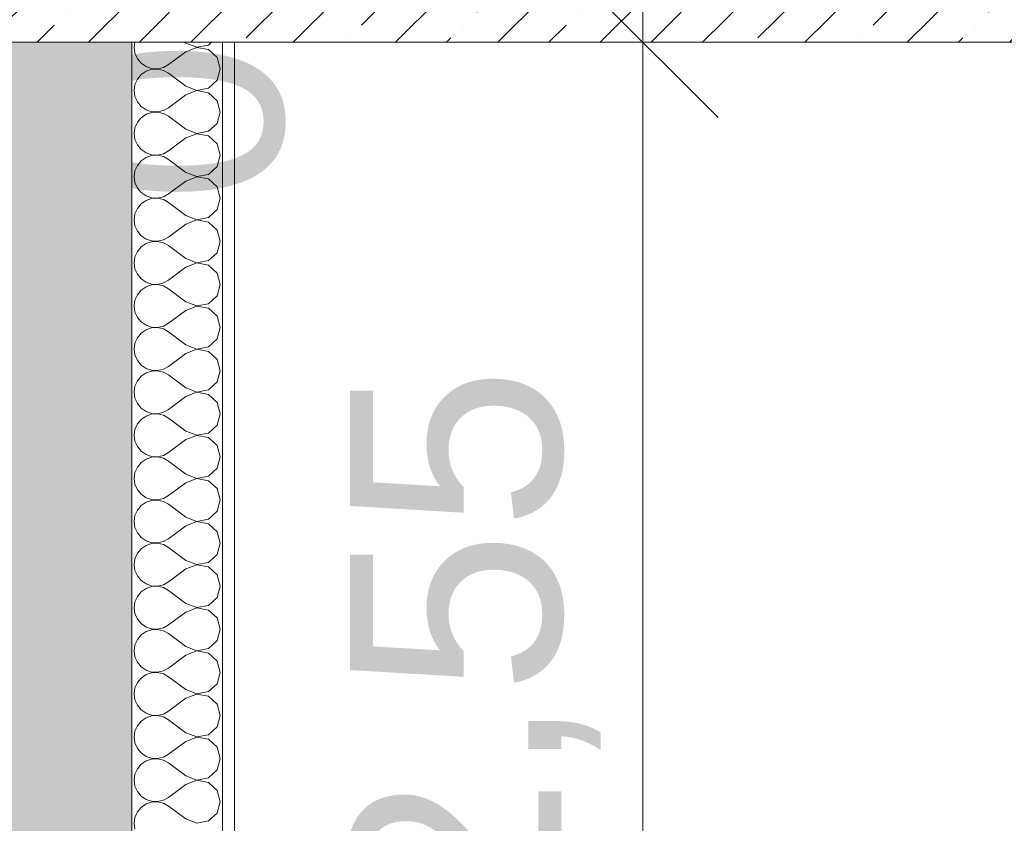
# Model space of a CAD drawing. Header units: millimetres. Extents: x -467606 to 1964440, y -17510 to 201584.
# Tile 41 of 43: x -443201 to -441569, y 6866 to 8197. Entities that reach past the tile are written whole.
import ezdxf

# ---------------------------------------------------------------- set-up
doc = ezdxf.new("R2010")
doc.units = ezdxf.units.MM
doc.header["$MEASUREMENT"] = 0
doc.layers.add('АР-Стены_внутренние_пилоны.АР_Ном._пера__1', color=7, linetype='Continuous', lineweight=0)
doc.layers.add('АР-Чертеж-Размеры.АР_Ном._пера__1', color=7, linetype='Continuous', lineweight=0)
doc.layers.add('АР-Чертеж-Размеры.АР', color=7, linetype='Continuous')
doc.styles.add('РЎР“Р•РќР•Р\xa0Р\x98Р\xa0_РЎРўР\x98Р›Р¬_1', font='arial.ttf')
doc.dimstyles.new('СГЕНЕРИР_СТИЛЬ__3', dxfattribs={"dimtxt": 350, "dimasz": 237.5, "dimexe": 0.18, "dimexo": 300000, "dimgap": 0, "dimtad": 1, "dimlfac": 0.001, "dimzin": 0, "dimdsep": 46, "dimtxsty": 'РЎР“Р•РќР•Р\xa0Р\x98Р\xa0_РЎРўР\x98Р›Р¬_1', "dimblk": 'ARROWHEAD_6', "dimblk1": 'ARROWHEAD_6', "dimblk2": 'ARROWHEAD_6', "dimcen": 0.09, "dimclrd": 7, "dimclre": 7, "dimclrt": 7, "dimadec": 0, "dimazin": 0, "dimtfac": 1, "dimtdec": 4, "dimtmove": 2, "dimatfit": 3, "dimfxl": 1, "dimtolj": 1, "dimtzin": 0, "dimarcsym": 0})
pattern_1 = [(45, (0, 0), (-84.852814, 84.852814), []), (45, (-42.43, 42.43), (-84.852814, 84.852814), [90, -30, 0, -30])]

# ---------------------------------------------------------------- blocks, each defined once
blk = doc.blocks.new('*X125')
at = {"layer": 'АР-Стены_внутренние_пилоны.АР_Ном._пера__1', "color": 7, "linetype": 'Continuous', "lineweight": 0}
for p, q in [((-443010.2, 8160), (-443011.4, 8151.4)), ((-443011.4, 8151.4), (-443010, 8141.7)), ((-442925.7, 8158.6), (-442927.6, 8160)), ((-442925.7, 8158.6), (-442907.4, 8151.6)), ((-442907.4, 8151.3), (-442925.7, 8144.3)), ((-442907.4, 8151.6), (-442888.3, 8155.2)), ((-442888.3, 8147.7), (-442907.4, 8151.3)), ((-442888.3, 8155.2), (-442883, 8160)), ((-442873.9, 8134.5), (-442888.3, 8147.7)), ((-443010, 8141.7), (-443006, 8132.7)), ((-443006, 8132.7), (-442999.8, 8125.1)), ((-442925.7, 8144.3), (-442954.2, 8122.9)), ((-442868.5, 8115.7), (-442873.9, 8134.5)), ((-442999.8, 8125.1), (-442991.6, 8119.5)), ((-442991.6, 8119.5), (-442982.3, 8116.3)), ((-442982.3, 8115.1), (-442991.6, 8112)), ((-442982.3, 8116.3), (-442972.5, 8115.9)), ((-442972.5, 8115.6), (-442982.3, 8115.1)), ((-442972.5, 8115.9), (-442962.9, 8118.1)), ((-442962.9, 8113.4), (-442972.5, 8115.6)), ((-442962.9, 8118.1), (-442954.2, 8122.9)), ((-442873.9, 8097), (-442868.5, 8115.7)), ((-443006, 8098.8), (-443010, 8089.8)), ((-442999.8, 8106.4), (-443006, 8098.8)), ((-442991.6, 8112), (-442999.8, 8106.4)), ((-442954.2, 8108.6), (-442962.9, 8113.4)), ((-442925.7, 8087.2), (-442954.2, 8108.6)), ((-443010, 8089.8), (-443011.4, 8080)), ((-442925.7, 8087.2), (-442907.4, 8080.2)), ((-442907.4, 8080.2), (-442888.3, 8083.8)), ((-442888.3, 8083.8), (-442873.9, 8097)), ((-443011.4, 8080), (-443010, 8070.3)), ((-443010, 8070.3), (-443006, 8061.2)), ((-442925.7, 8072.9), (-442954.2, 8051.4)), ((-442907.4, 8079.9), (-442925.7, 8072.9)), ((-442888.3, 8076.2), (-442907.4, 8079.9)), ((-442873.9, 8063.1), (-442888.3, 8076.2)), ((-443006, 8061.2), (-442999.8, 8053.6)), ((-442999.8, 8053.6), (-442991.6, 8048.1)), ((-442962.9, 8046.7), (-442954.2, 8051.4)), ((-442868.5, 8044.3), (-442873.9, 8063.1)), ((-442999.8, 8034.9), (-443006, 8027.4)), ((-442991.6, 8040.5), (-442999.8, 8034.9)), ((-442991.6, 8048.1), (-442982.3, 8044.9)), ((-442982.3, 8043.7), (-442991.6, 8040.5)), ((-442982.3, 8044.9), (-442972.5, 8044.4)), ((-442972.5, 8044.2), (-442982.3, 8043.7)), ((-442972.5, 8044.4), (-442962.9, 8046.7)), ((-442962.9, 8041.9), (-442972.5, 8044.2)), ((-442954.2, 8037.2), (-442962.9, 8041.9)), ((-442925.7, 8015.7), (-442954.2, 8037.2)), ((-442873.9, 8025.5), (-442868.5, 8044.3)), ((-443010, 8018.3), (-443011.4, 8008.6)), ((-443006, 8027.4), (-443010, 8018.3)), ((-442925.7, 8015.7), (-442907.4, 8008.7)), ((-442888.3, 8012.4), (-442873.9, 8025.5)), ((-443011.4, 8008.6), (-443010, 7998.8)), ((-442925.7, 8001.4), (-442954.2, 7980)), ((-442907.4, 8008.4), (-442925.7, 8001.4)), ((-442907.4, 8008.7), (-442888.3, 8012.4)), ((-442888.3, 8004.8), (-442907.4, 8008.4)), ((-442873.9, 7991.6), (-442888.3, 8004.8)), ((-443010, 7998.8), (-443006, 7989.8)), ((-443006, 7989.8), (-442999.8, 7982.2)), ((-442868.5, 7972.9), (-442873.9, 7991.6)), ((-442999.8, 7982.2), (-442991.6, 7976.6)), ((-442991.6, 7969.1), (-442999.8, 7963.5)), ((-442991.6, 7976.6), (-442982.3, 7973.5)), ((-442982.3, 7972.2), (-442991.6, 7969.1)), ((-442982.3, 7973.5), (-442972.5, 7973)), ((-442972.5, 7972.7), (-442982.3, 7972.2)), ((-442972.5, 7973), (-442962.9, 7975.2)), ((-442962.9, 7970.5), (-442972.5, 7972.7)), ((-442962.9, 7975.2), (-442954.2, 7980)), ((-442954.2, 7965.7), (-442962.9, 7970.5)), ((-442873.9, 7954.1), (-442868.5, 7972.9)), ((-443006, 7955.9), (-443010, 7946.9)), ((-442999.8, 7963.5), (-443006, 7955.9)), ((-442925.7, 7944.3), (-442954.2, 7965.7)), ((-442888.3, 7940.9), (-442873.9, 7954.1)), ((-443010, 7946.9), (-443011.4, 7937.2)), ((-443011.4, 7937.2), (-443010, 7927.4)), ((-442925.7, 7944.3), (-442907.4, 7937.3)), ((-442907.4, 7937), (-442925.7, 7930)), ((-442907.4, 7937.3), (-442888.3, 7940.9)), ((-442888.3, 7933.4), (-442907.4, 7937)), ((-443010, 7927.4), (-443006, 7918.4)), ((-443006, 7918.4), (-442999.8, 7910.8)), ((-442925.7, 7930), (-442954.2, 7908.6)), ((-442873.9, 7920.2), (-442888.3, 7933.4)), ((-442868.5, 7901.4), (-442873.9, 7920.2)), ((-442999.8, 7910.8), (-442991.6, 7905.2)), ((-442991.6, 7905.2), (-442982.3, 7902.1)), ((-442982.3, 7902.1), (-442972.5, 7901.6)), ((-442972.5, 7901.6), (-442962.9, 7903.8)), ((-442962.9, 7903.8), (-442954.2, 7908.6)), ((-442873.9, 7882.7), (-442868.5, 7901.4)), ((-442999.8, 7892.1), (-443006, 7884.5)), ((-442991.6, 7897.7), (-442999.8, 7892.1)), ((-442982.3, 7900.8), (-442991.6, 7897.7)), ((-442972.5, 7901.3), (-442982.3, 7900.8)), ((-442962.9, 7899.1), (-442972.5, 7901.3)), ((-442954.2, 7894.3), (-442962.9, 7899.1)), ((-442925.7, 7872.9), (-442954.2, 7894.3)), ((-443010, 7875.5), (-443011.4, 7865.7)), ((-443006, 7884.5), (-443010, 7875.5)), ((-442925.7, 7872.9), (-442907.4, 7865.9)), ((-442907.4, 7865.9), (-442888.3, 7869.5)), ((-442888.3, 7869.5), (-442873.9, 7882.7)), ((-443011.4, 7865.7), (-443010, 7856)), ((-443010, 7856), (-443006, 7847)), ((-442925.7, 7858.6), (-442954.2, 7837.2)), ((-442907.4, 7865.6), (-442925.7, 7858.6)), ((-442888.3, 7862), (-442907.4, 7865.6)), ((-442873.9, 7848.8), (-442888.3, 7862)), ((-443006, 7847), (-442999.8, 7839.4)), ((-442999.8, 7839.4), (-442991.6, 7833.8)), ((-442962.9, 7832.4), (-442954.2, 7837.2)), ((-442868.5, 7830), (-442873.9, 7848.8)), ((-442999.8, 7820.7), (-443006, 7813.1)), ((-442991.6, 7826.2), (-442999.8, 7820.7)), ((-442991.6, 7833.8), (-442982.3, 7830.6)), ((-442982.3, 7829.4), (-442991.6, 7826.2)), ((-442982.3, 7830.6), (-442972.5, 7830.2)), ((-442972.5, 7829.9), (-442982.3, 7829.4)), ((-442972.5, 7830.2), (-442962.9, 7832.4)), ((-442962.9, 7827.6), (-442972.5, 7829.9)), ((-442954.2, 7822.9), (-442962.9, 7827.6)), ((-442925.7, 7801.4), (-442954.2, 7822.9)), ((-442873.9, 7811.2), (-442868.5, 7830)), ((-443010, 7804.1), (-443011.4, 7794.3)), ((-443006, 7813.1), (-443010, 7804.1)), ((-442888.3, 7798.1), (-442873.9, 7811.2)), ((-443011.4, 7794.3), (-443010, 7784.5)), ((-442925.7, 7787.2), (-442954.2, 7765.7)), ((-442925.7, 7801.4), (-442907.4, 7794.4)), ((-442907.4, 7794.2), (-442925.7, 7787.2)), ((-442907.4, 7794.4), (-442888.3, 7798.1)), ((-442888.3, 7790.5), (-442907.4, 7794.2)), ((-442873.9, 7777.4), (-442888.3, 7790.5)), ((-443010, 7784.5), (-443006, 7775.5)), ((-443006, 7775.5), (-442999.8, 7767.9)), ((-442868.5, 7758.6), (-442873.9, 7777.4)), ((-442999.8, 7767.9), (-442991.6, 7762.4)), ((-442991.6, 7754.8), (-442999.8, 7749.2)), ((-442991.6, 7762.4), (-442982.3, 7759.2)), ((-442982.3, 7758), (-442991.6, 7754.8)), ((-442982.3, 7759.2), (-442972.5, 7758.7)), ((-442972.5, 7758.4), (-442982.3, 7758)), ((-442972.5, 7758.7), (-442962.9, 7761)), ((-442962.9, 7756.2), (-442972.5, 7758.4)), ((-442962.9, 7761), (-442954.2, 7765.7)), ((-442954.2, 7751.4), (-442962.9, 7756.2)), ((-442873.9, 7739.8), (-442868.5, 7758.6)), ((-443006, 7741.6), (-443010, 7732.6)), ((-442999.8, 7749.2), (-443006, 7741.6)), ((-442925.7, 7730), (-442954.2, 7751.4)), ((-442888.3, 7726.6), (-442873.9, 7739.8)), ((-443010, 7732.6), (-443011.4, 7722.9)), ((-443011.4, 7722.9), (-443010, 7713.1)), ((-442925.7, 7730), (-442907.4, 7723)), ((-442907.4, 7722.7), (-442925.7, 7715.7)), ((-442907.4, 7723), (-442888.3, 7726.6)), ((-442888.3, 7719.1), (-442907.4, 7722.7)), ((-443010, 7713.1), (-443006, 7704.1)), ((-442925.7, 7715.7), (-442954.2, 7694.3)), ((-442873.9, 7705.9), (-442888.3, 7719.1)), ((-442868.5, 7687.2), (-442873.9, 7705.9)), ((-443006, 7704.1), (-442999.8, 7696.5)), ((-442999.8, 7696.5), (-442991.6, 7690.9)), ((-442991.6, 7690.9), (-442982.3, 7687.8)), ((-442972.5, 7687.3), (-442962.9, 7689.5)), ((-442962.9, 7689.5), (-442954.2, 7694.3)), ((-442999.8, 7677.8), (-443006, 7670.2)), ((-442991.6, 7683.4), (-442999.8, 7677.8)), ((-442982.3, 7686.5), (-442991.6, 7683.4)), ((-442982.3, 7687.8), (-442972.5, 7687.3)), ((-442972.5, 7687), (-442982.3, 7686.5)), ((-442962.9, 7684.8), (-442972.5, 7687)), ((-442954.2, 7680), (-442962.9, 7684.8)), ((-442925.7, 7658.6), (-442954.2, 7680)), ((-442873.9, 7668.4), (-442868.5, 7687.2)), ((-443010, 7661.2), (-443011.4, 7651.4)), ((-443006, 7670.2), (-443010, 7661.2)), ((-442925.7, 7658.6), (-442907.4, 7651.6)), ((-442888.3, 7655.2), (-442873.9, 7668.4)), ((-443011.4, 7651.4), (-443010, 7641.7)), ((-443010, 7641.7), (-443006, 7632.7)), ((-442925.7, 7644.3), (-442954.2, 7622.9)), ((-442907.4, 7651.3), (-442925.7, 7644.3)), ((-442907.4, 7651.6), (-442888.3, 7655.2)), ((-442888.3, 7647.7), (-442907.4, 7651.3)), ((-442873.9, 7634.5), (-442888.3, 7647.7)), ((-443006, 7632.7), (-442999.8, 7625.1)), ((-442999.8, 7625.1), (-442991.6, 7619.5)), ((-442868.5, 7615.7), (-442873.9, 7634.5)), ((-442991.6, 7612), (-442999.8, 7606.4)), ((-442991.6, 7619.5), (-442982.3, 7616.3)), ((-442982.3, 7615.1), (-442991.6, 7612)), ((-442982.3, 7616.3), (-442972.5, 7615.9)), ((-442972.5, 7615.6), (-442982.3, 7615.1)), ((-442972.5, 7615.9), (-442962.9, 7618.1)), ((-442962.9, 7613.4), (-442972.5, 7615.6)), ((-442962.9, 7618.1), (-442954.2, 7622.9)), ((-442954.2, 7608.6), (-442962.9, 7613.4)), ((-442925.7, 7587.2), (-442954.2, 7608.6)), ((-442873.9, 7597), (-442868.5, 7615.7)), ((-443006, 7598.8), (-443010, 7589.8)), ((-442999.8, 7606.4), (-443006, 7598.8)), ((-442888.3, 7583.8), (-442873.9, 7597)), ((-443010, 7589.8), (-443011.4, 7580)), ((-443011.4, 7580), (-443010, 7570.3)), ((-442925.7, 7587.2), (-442907.4, 7580.2)), ((-442907.4, 7579.9), (-442925.7, 7572.9)), ((-442907.4, 7580.2), (-442888.3, 7583.8)), ((-442888.3, 7576.2), (-442907.4, 7579.9)), ((-442873.9, 7563.1), (-442888.3, 7576.2)), ((-443010, 7570.3), (-443006, 7561.2)), ((-443006, 7561.2), (-442999.8, 7553.6)), ((-442925.7, 7572.9), (-442954.2, 7551.4)), ((-442868.5, 7544.3), (-442873.9, 7563.1)), ((-442999.8, 7553.6), (-442991.6, 7548.1)), ((-442991.6, 7548.1), (-442982.3, 7544.9)), ((-442982.3, 7543.7), (-442991.6, 7540.5)), ((-442982.3, 7544.9), (-442972.5, 7544.4)), ((-442972.5, 7544.2), (-442982.3, 7543.7)), ((-442972.5, 7544.4), (-442962.9, 7546.7)), ((-442962.9, 7541.9), (-442972.5, 7544.2)), ((-442962.9, 7546.7), (-442954.2, 7551.4)), ((-442873.9, 7525.5), (-442868.5, 7544.3)), ((-443006, 7527.4), (-443010, 7518.3)), ((-442999.8, 7534.9), (-443006, 7527.4)), ((-442991.6, 7540.5), (-442999.8, 7534.9)), ((-442954.2, 7537.2), (-442962.9, 7541.9)), ((-442925.7, 7515.7), (-442954.2, 7537.2)), ((-443010, 7518.3), (-443011.4, 7508.6)), ((-442925.7, 7515.7), (-442907.4, 7508.7)), ((-442907.4, 7508.7), (-442888.3, 7512.4)), ((-442888.3, 7512.4), (-442873.9, 7525.5)), ((-443011.4, 7508.6), (-443010, 7498.8)), ((-443010, 7498.8), (-443006, 7489.8)), ((-442925.7, 7501.4), (-442954.2, 7480)), ((-442907.4, 7508.4), (-442925.7, 7501.4)), ((-442888.3, 7504.8), (-442907.4, 7508.4)), ((-442873.9, 7491.6), (-442888.3, 7504.8)), ((-443006, 7489.8), (-442999.8, 7482.2)), ((-442999.8, 7482.2), (-442991.6, 7476.6)), ((-442962.9, 7475.2), (-442954.2, 7480)), ((-442868.5, 7472.9), (-442873.9, 7491.6)), ((-442999.8, 7463.5), (-443006, 7455.9)), ((-442991.6, 7469.1), (-442999.8, 7463.5)), ((-442991.6, 7476.6), (-442982.3, 7473.5)), ((-442982.3, 7472.2), (-442991.6, 7469.1)), ((-442982.3, 7473.5), (-442972.5, 7473)), ((-442972.5, 7472.7), (-442982.3, 7472.2)), ((-442972.5, 7473), (-442962.9, 7475.2)), ((-442962.9, 7470.5), (-442972.5, 7472.7)), ((-442954.2, 7465.7), (-442962.9, 7470.5)), ((-442925.7, 7444.3), (-442954.2, 7465.7)), ((-442873.9, 7454.1), (-442868.5, 7472.9)), ((-443010, 7446.9), (-443011.4, 7437.2)), ((-443006, 7455.9), (-443010, 7446.9)), ((-442925.7, 7444.3), (-442907.4, 7437.3)), ((-442888.3, 7440.9), (-442873.9, 7454.1)), ((-443011.4, 7437.2), (-443010, 7427.4)), ((-442925.7, 7430), (-442954.2, 7408.6)), ((-442907.4, 7437), (-442925.7, 7430)), ((-442907.4, 7437.3), (-442888.3, 7440.9)), ((-442888.3, 7433.4), (-442907.4, 7437)), ((-442873.9, 7420.2), (-442888.3, 7433.4)), ((-443010, 7427.4), (-443006, 7418.4)), ((-443006, 7418.4), (-442999.8, 7410.8)), ((-442868.5, 7401.4), (-442873.9, 7420.2)), ((-442999.8, 7410.8), (-442991.6, 7405.2)), ((-442991.6, 7397.7), (-442999.8, 7392.1)), ((-442991.6, 7405.2), (-442982.3, 7402.1)), ((-442982.3, 7400.8), (-442991.6, 7397.7)), ((-442982.3, 7402.1), (-442972.5, 7401.6)), ((-442972.5, 7401.3), (-442982.3, 7400.8)), ((-442972.5, 7401.6), (-442962.9, 7403.8)), ((-442962.9, 7399.1), (-442972.5, 7401.3)), ((-442962.9, 7403.8), (-442954.2, 7408.6)), ((-442954.2, 7394.3), (-442962.9, 7399.1)), ((-442873.9, 7382.7), (-442868.5, 7401.4)), ((-443006, 7384.5), (-443010, 7375.5)), ((-442999.8, 7392.1), (-443006, 7384.5)), ((-442925.7, 7372.9), (-442954.2, 7394.3)), ((-442888.3, 7369.5), (-442873.9, 7382.7)), ((-443010, 7375.5), (-443011.4, 7365.7)), ((-443011.4, 7365.7), (-443010, 7356)), ((-442925.7, 7372.9), (-442907.4, 7365.9)), ((-442907.4, 7365.6), (-442925.7, 7358.6)), ((-442907.4, 7365.9), (-442888.3, 7369.5)), ((-442888.3, 7362), (-442907.4, 7365.6)), ((-443010, 7356), (-443006, 7347)), ((-443006, 7347), (-442999.8, 7339.4)), ((-442925.7, 7358.6), (-442954.2, 7337.2)), ((-442873.9, 7348.8), (-442888.3, 7362)), ((-442868.5, 7330), (-442873.9, 7348.8)), ((-442999.8, 7339.4), (-442991.6, 7333.8)), ((-442991.6, 7333.8), (-442982.3, 7330.6)), ((-442982.3, 7330.6), (-442972.5, 7330.2)), ((-442972.5, 7330.2), (-442962.9, 7332.4)), ((-442962.9, 7332.4), (-442954.2, 7337.2)), ((-442873.9, 7311.2), (-442868.5, 7330)), ((-442999.8, 7320.7), (-443006, 7313.1)), ((-442991.6, 7326.2), (-442999.8, 7320.7)), ((-442982.3, 7329.4), (-442991.6, 7326.2)), ((-442972.5, 7329.9), (-442982.3, 7329.4)), ((-442962.9, 7327.6), (-442972.5, 7329.9)), ((-442954.2, 7322.9), (-442962.9, 7327.6)), ((-442925.7, 7301.4), (-442954.2, 7322.9)), ((-443010, 7304.1), (-443011.4, 7294.3)), ((-443006, 7313.1), (-443010, 7304.1)), ((-442925.7, 7301.4), (-442907.4, 7294.4)), ((-442907.4, 7294.4), (-442888.3, 7298.1)), ((-442888.3, 7298.1), (-442873.9, 7311.2)), ((-443011.4, 7294.3), (-443010, 7284.5)), ((-443010, 7284.5), (-443006, 7275.5)), ((-442925.7, 7287.2), (-442954.2, 7265.7)), ((-442907.4, 7294.2), (-442925.7, 7287.2)), ((-442888.3, 7290.5), (-442907.4, 7294.2)), ((-442873.9, 7277.4), (-442888.3, 7290.5)), ((-443006, 7275.5), (-442999.8, 7267.9)), ((-442999.8, 7267.9), (-442991.6, 7262.4)), ((-442962.9, 7261), (-442954.2, 7265.7)), ((-442868.5, 7258.6), (-442873.9, 7277.4)), ((-442999.8, 7249.2), (-443006, 7241.6)), ((-442991.6, 7254.8), (-442999.8, 7249.2)), ((-442991.6, 7262.4), (-442982.3, 7259.2)), ((-442982.3, 7258), (-442991.6, 7254.8)), ((-442982.3, 7259.2), (-442972.5, 7258.7)), ((-442972.5, 7258.4), (-442982.3, 7258)), ((-442972.5, 7258.7), (-442962.9, 7261)), ((-442962.9, 7256.2), (-442972.5, 7258.4)), ((-442954.2, 7251.4), (-442962.9, 7256.2)), ((-442925.7, 7230), (-442954.2, 7251.4)), ((-442873.9, 7239.8), (-442868.5, 7258.6)), ((-443010, 7232.6), (-443011.4, 7222.9)), ((-443006, 7241.6), (-443010, 7232.6)), ((-442888.3, 7226.6), (-442873.9, 7239.8)), ((-443011.4, 7222.9), (-443010, 7213.1)), ((-442925.7, 7215.7), (-442954.2, 7194.3)), ((-442925.7, 7230), (-442907.4, 7223)), ((-442907.4, 7222.7), (-442925.7, 7215.7)), ((-442907.4, 7223), (-442888.3, 7226.6)), ((-442888.3, 7219.1), (-442907.4, 7222.7)), ((-442873.9, 7205.9), (-442888.3, 7219.1)), ((-443010, 7213.1), (-443006, 7204.1)), ((-443006, 7204.1), (-442999.8, 7196.5)), ((-442868.5, 7187.2), (-442873.9, 7205.9)), ((-442999.8, 7196.5), (-442991.6, 7190.9)), ((-442991.6, 7183.4), (-442999.8, 7177.8)), ((-442991.6, 7190.9), (-442982.3, 7187.8)), ((-442982.3, 7186.5), (-442991.6, 7183.4)), ((-442982.3, 7187.8), (-442972.5, 7187.3)), ((-442972.5, 7187), (-442982.3, 7186.5)), ((-442972.5, 7187.3), (-442962.9, 7189.5)), ((-442962.9, 7184.8), (-442972.5, 7187)), ((-442962.9, 7189.5), (-442954.2, 7194.3)), ((-442954.2, 7180), (-442962.9, 7184.8)), ((-442873.9, 7168.4), (-442868.5, 7187.2)), ((-443006, 7170.2), (-443010, 7161.2)), ((-442999.8, 7177.8), (-443006, 7170.2)), ((-442925.7, 7158.6), (-442954.2, 7180)), ((-442888.3, 7155.2), (-442873.9, 7168.4)), ((-443010, 7161.2), (-443011.4, 7151.4)), ((-443011.4, 7151.4), (-443010, 7141.7)), ((-442925.7, 7158.6), (-442907.4, 7151.6)), ((-442907.4, 7151.3), (-442925.7, 7144.3)), ((-442907.4, 7151.6), (-442888.3, 7155.2)), ((-442888.3, 7147.7), (-442907.4, 7151.3)), ((-443010, 7141.7), (-443006, 7132.7)), ((-442925.7, 7144.3), (-442954.2, 7122.9)), ((-442873.9, 7134.5), (-442888.3, 7147.7)), ((-442868.5, 7115.7), (-442873.9, 7134.5)), ((-443006, 7132.7), (-442999.8, 7125.1)), ((-442999.8, 7125.1), (-442991.6, 7119.5)), ((-442991.6, 7119.5), (-442982.3, 7116.3)), ((-442972.5, 7115.9), (-442962.9, 7118.1)), ((-442962.9, 7118.1), (-442954.2, 7122.9)), ((-442999.8, 7106.4), (-443006, 7098.8)), ((-442991.6, 7112), (-442999.8, 7106.4)), ((-442982.3, 7115.1), (-442991.6, 7112)), ((-442982.3, 7116.3), (-442972.5, 7115.9)), ((-442972.5, 7115.6), (-442982.3, 7115.1)), ((-442962.9, 7113.4), (-442972.5, 7115.6)), ((-442954.2, 7108.6), (-442962.9, 7113.4)), ((-442925.7, 7087.2), (-442954.2, 7108.6)), ((-442873.9, 7097), (-442868.5, 7115.7)), ((-443010, 7089.8), (-443011.4, 7080)), ((-443006, 7098.8), (-443010, 7089.8)), ((-442925.7, 7087.2), (-442907.4, 7080.2)), ((-442888.3, 7083.8), (-442873.9, 7097)), ((-443011.4, 7080), (-443010, 7070.3)), ((-443010, 7070.3), (-443006, 7061.2)), ((-442925.7, 7072.9), (-442954.2, 7051.4)), ((-442907.4, 7079.9), (-442925.7, 7072.9)), ((-442907.4, 7080.2), (-442888.3, 7083.8)), ((-442888.3, 7076.2), (-442907.4, 7079.9)), ((-442873.9, 7063.1), (-442888.3, 7076.2)), ((-443006, 7061.2), (-442999.8, 7053.6)), ((-442999.8, 7053.6), (-442991.6, 7048.1)), ((-442868.5, 7044.3), (-442873.9, 7063.1)), ((-442991.6, 7040.5), (-442999.8, 7034.9)), ((-442991.6, 7048.1), (-442982.3, 7044.9)), ((-442982.3, 7043.7), (-442991.6, 7040.5)), ((-442982.3, 7044.9), (-442972.5, 7044.4)), ((-442972.5, 7044.2), (-442982.3, 7043.7)), ((-442972.5, 7044.4), (-442962.9, 7046.7)), ((-442962.9, 7041.9), (-442972.5, 7044.2)), ((-442962.9, 7046.7), (-442954.2, 7051.4)), ((-442954.2, 7037.2), (-442962.9, 7041.9)), ((-442925.7, 7015.7), (-442954.2, 7037.2)), ((-442873.9, 7025.5), (-442868.5, 7044.3)), ((-443006, 7027.4), (-443010, 7018.3)), ((-442999.8, 7034.9), (-443006, 7027.4)), ((-442888.3, 7012.4), (-442873.9, 7025.5)), ((-443010, 7018.3), (-443011.4, 7008.6)), ((-443011.4, 7008.6), (-443010, 6998.8)), ((-442925.7, 7015.7), (-442907.4, 7008.7)), ((-442907.4, 7008.4), (-442925.7, 7001.4)), ((-442907.4, 7008.7), (-442888.3, 7012.4)), ((-442888.3, 7004.8), (-442907.4, 7008.4)), ((-442873.9, 6991.6), (-442888.3, 7004.8)), ((-443010, 6998.8), (-443006, 6989.8)), ((-443006, 6989.8), (-442999.8, 6982.2)), ((-442925.7, 7001.4), (-442954.2, 6980)), ((-442868.5, 6972.9), (-442873.9, 6991.6)), ((-442999.8, 6982.2), (-442991.6, 6976.6)), ((-442991.6, 6976.6), (-442982.3, 6973.5)), ((-442982.3, 6972.2), (-442991.6, 6969.1)), ((-442982.3, 6973.5), (-442972.5, 6973)), ((-442972.5, 6972.7), (-442982.3, 6972.2)), ((-442972.5, 6973), (-442962.9, 6975.2)), ((-442962.9, 6970.5), (-442972.5, 6972.7)), ((-442962.9, 6975.2), (-442954.2, 6980)), ((-442873.9, 6954.1), (-442868.5, 6972.9)), ((-443006, 6955.9), (-443010, 6946.9)), ((-442999.8, 6963.5), (-443006, 6955.9)), ((-442991.6, 6969.1), (-442999.8, 6963.5)), ((-442954.2, 6965.7), (-442962.9, 6970.5)), ((-442925.7, 6944.3), (-442954.2, 6965.7)), ((-443010, 6946.9), (-443011.4, 6937.2)), ((-442925.7, 6944.3), (-442907.4, 6937.3)), ((-442907.4, 6937.3), (-442888.3, 6940.9)), ((-442888.3, 6940.9), (-442873.9, 6954.1)), ((-443011.4, 6937.2), (-443010, 6927.4)), ((-443010, 6927.4), (-443006, 6918.4)), ((-442925.7, 6930), (-442954.2, 6908.6)), ((-442907.4, 6937), (-442925.7, 6930)), ((-442888.3, 6933.4), (-442907.4, 6937)), ((-442873.9, 6920.2), (-442888.3, 6933.4)), ((-443006, 6918.4), (-442999.8, 6910.8)), ((-442999.8, 6910.8), (-442991.6, 6905.2)), ((-442962.9, 6903.8), (-442954.2, 6908.6)), ((-442868.5, 6901.4), (-442873.9, 6920.2)), ((-442999.8, 6892.1), (-443006, 6884.5)), ((-442991.6, 6897.7), (-442999.8, 6892.1)), ((-442991.6, 6905.2), (-442982.3, 6902.1)), ((-442982.3, 6900.8), (-442991.6, 6897.7)), ((-442982.3, 6902.1), (-442972.5, 6901.6)), ((-442972.5, 6901.3), (-442982.3, 6900.8)), ((-442972.5, 6901.6), (-442962.9, 6903.8)), ((-442962.9, 6899.1), (-442972.5, 6901.3)), ((-442954.2, 6894.3), (-442962.9, 6899.1)), ((-442925.7, 6872.9), (-442954.2, 6894.3)), ((-442873.9, 6882.7), (-442868.5, 6901.4)), ((-443010, 6875.5), (-443011.4, 6865.7)), ((-443006, 6884.5), (-443010, 6875.5)), ((-442925.7, 6872.9), (-442907.4, 6865.9)), ((-442888.3, 6869.5), (-442873.9, 6882.7)), ((-443011.4, 6865.7), (-443010, 6856)), ((-442907.4, 6865.9), (-442888.3, 6869.5))]:
    blk.add_line(p, q, dxfattribs=at)
blk = doc.blocks.new('Штриховка_62_3', base_point=(0, 0))
at = {"layer": 'АР-Стены_внутренние_пилоны.АР_Ном._пера__1', "color": 7, "linetype": 'Continuous', "lineweight": 0}
blk.add_blockref('*X125', (0, 0), dxfattribs=at)
blk = doc.blocks.new('*D297')
at = {"layer": 'АР-Чертеж-Размеры.АР_Ном._пера__1', "color": 7, "linetype": 'Continuous', "lineweight": 0, "transparency": 16777216}
for p, q in [((-442293.1, 8285), (-442043.1, 8035)), ((-441933.7, 8160), (-442402.4, 8160)), ((-442168.1, 5609.5), (-442168.1, 8160)), ((-442293.1, 5734.5), (-442043.1, 5484.5)), ((-441933.7, 5609.5), (-442402.4, 5609.5))]:
    blk.add_line(p, q, dxfattribs=at)
at = {"layer": 'АР-Чертеж-Размеры.АР_Ном._пера__1', "color": 7, "lineweight": 0, "transparency": 16777216, "char_height": 350, "attachment_point": 7, "rotation": 90, "style": 'РЎР“Р•РќР•Р\xa0Р\x98Р\xa0_РЎРўР\x98Р›Р¬_1'}
for s, insert in [('\\A1;{\\pql;\\fArial|b0|i0|c204|p0;\\W1.000000;0,30}', (-442700, 7892.9)), ('\\A1;{\\pql;\\fArial|b0|i0|c204|p0;\\W1.000000;2,55}', (-442238.1, 6671.3))]:
    blk.add_mtext(s, dxfattribs=dict(at, insert=insert))
blk = doc.blocks.new('ARROWHEAD_6')
at = {"color": 0, "linetype": 'Continuous', "lineweight": 0}
for p, q in [((-0.5, -0.5), (0.5, 0.5)), ((0, 0), (-1, 0))]:
    blk.add_line(p, q, dxfattribs=at)
blk = doc.blocks.new('*D298')
at = {"layer": 'АР-Чертеж-Размеры.АР_Ном._пера__1', "color": 7, "linetype": 'Continuous', "lineweight": 0, "transparency": 16777216}
for p, q in [((-442168.1, 8459.7), (-442168.1, 8647.2)), ((-442043.1, 8334.7), (-442293.1, 8584.7)), ((-441933.7, 8459.7), (-442402.4, 8459.7)), ((-442168.1, 8160), (-442168.1, 8459.7)), ((-442293.1, 8285), (-442043.1, 8035)), ((-441933.7, 8160), (-442402.4, 8160))]:
    blk.add_line(p, q, dxfattribs=at)

msp = doc.modelspace()

# ---------------------------------------------------------------- hatches: boundary and pattern name
at = {"layer": 'АР-Стены_внутренние_пилоны.АР_Ном._пера__1', "linetype": 'Continuous', "lineweight": 0}
h = msp.add_hatch(dxfattribs=at)
h.set_pattern_fill('ЖЕЛЕЗОБЕТОН__PROJECT__0003', style=0, pattern_type=2)
h.set_pattern_definition(pattern_1)
h.paths.add_polyline_path([(-449755.323, 8360), (-449755.323, 8160), (-441284.883, 8160), (-441284.883, 8360)])
h = msp.add_hatch(dxfattribs=at)
h.set_pattern_fill('ЖЕЛЕЗОБЕТОН__PROJECT__0003', style=0, pattern_type=2)
h.set_pattern_definition(pattern_1)
h.paths.add_polyline_path([(-443014.953, -4799.999), (-443214.953, -4799.999), (-443214.953, 8160), (-443014.953, 8160)])

# ---------------------------------------------------------------- linework, layer by layer
at = {"layer": 'АР-Стены_внутренние_пилоны.АР_Ном._пера__1', "color": 7, "linetype": 'Continuous', "lineweight": 0}
for p, q in [((-442864.953, 8160), (-442864.953, 2800)), ((-442844.953, 8160), (-442844.953, 2800))]:
    msp.add_line(p, q, dxfattribs=at)
at = {"layer": 'АР-Стены_внутренние_пилоны.АР_Ном._пера__1', "color": 7, "linetype": 'Continuous', "lineweight": 0, "flags": 128}
for points in [[(-449755.323, 8360), (-449755.323, 8160), (-441284.883, 8160), (-441284.883, 8360)], [(-443014.953, -4799.999), (-443214.953, -4799.999), (-443214.953, 8160), (-443014.953, 8160)]]:
    msp.add_lwpolyline(points, close=True, dxfattribs=at)

# ---------------------------------------------------------------- block references
at = {"layer": 'АР-Стены_внутренние_пилоны.АР_Ном._пера__1', "color": 7, "linetype": 'Continuous', "lineweight": 0}
msp.add_blockref('Штриховка_62_3', (0, 0), dxfattribs=at)

# ---------------------------------------------------------------- dimensions: what is measured, and where the dimension line sits
at = {"layer": 'АР-Чертеж-Размеры.АР', "color": 7, "linetype": 'Continuous', "lineweight": 0}
for base, p1, p2, picture, middle in [((-442168.071, 8160), (-442168.071, 5609.52), (-444485.041, 8160), '*D297', (-442413.071, 7124.389)), ((-442168.071, 8459.716), (-444485.041, 8160), (-442165.087, 8459.716), '*D298', (-442875.015, 8345.993))]:
    dim = msp.add_linear_dim(base=base, p1=p1, p2=p2, angle=90, dimstyle='СГЕНЕРИР_СТИЛЬ__3', dxfattribs=at)
    dim.commit()
    dim.dimension.update_dxf_attribs({"geometry": picture, "text_midpoint": middle, "dimtype": 160, "text_rotation": 90})

doc.saveas('drawing.dxf')
